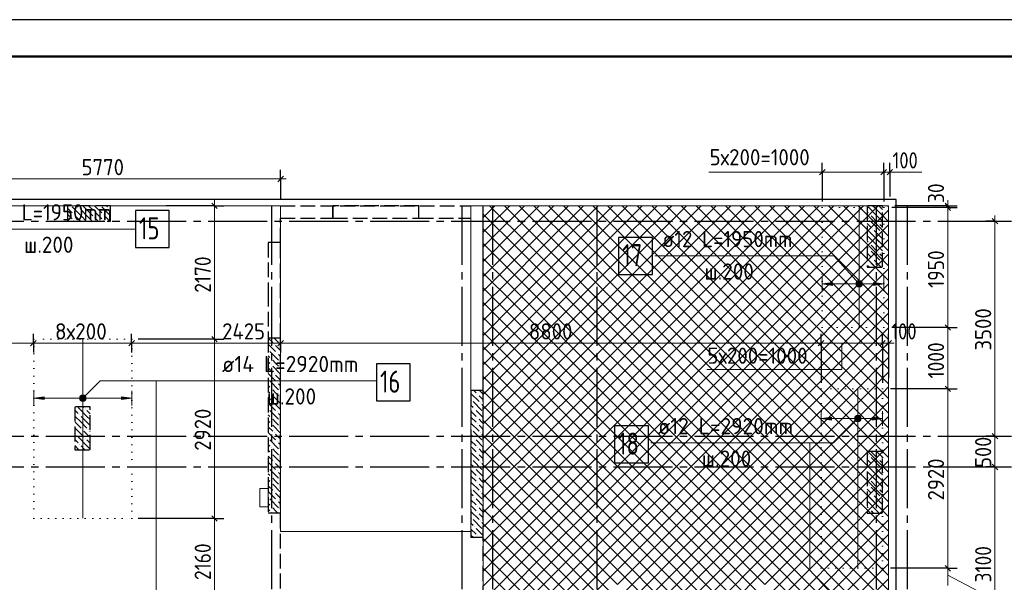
# Model space of a CAD drawing. Header units: millimetres. Extents: x 0 to 50400, y 0 to 35640.
# Tile 16 of 17: x 26117 to 42149, y 26484 to 35640. Entities that reach past the tile are written whole.
import ezdxf

# ---------------------------------------------------------------- set-up
doc = ezdxf.new("R2010")
doc.units = ezdxf.units.MM
for name, pattern in [('______2', [324, 240, -84]), ('______5', [1320, 960, -120, 120, -120]), ('______9', [120, 0, -120])]:
    doc.linetypes.add(name, pattern=pattern)
for name, color, linetype, lineweight in [('Standard', 7, 'Continuous', 25), ('ДОП Верх по Х', 7, 'Continuous', 25), ('ЖБ Перекрытие верхний уровень', 7, 'Continuous', 35), ('ЖБ Пилон', 7, 'Continuous', 35), ('ЖБ Стена верхний уровень', 7, 'Continuous', 35), ('Общий01', 7, 'Continuous', 13), ('Позиционная метка номер позиции', 7, 'Continuous', 13), ('Размерная линия_ общее', 7, 'Continuous', 13), ('Тени', 7, 'Continuous', 13)]:
    doc.layers.add(name, color=color, linetype=linetype, lineweight=lineweight)
doc.layers.add('Оси', color=7, linetype='______5', true_color=0x656565)
doc.styles.add('ISOCPEUR', font='txt')

msp = doc.modelspace()

# ---------------------------------------------------------------- hatches: boundary and pattern name
at = {"layer": 'ДОП Верх по Х', "linetype": 'Continuous', "lineweight": 13, "transparency": 33554687}
for points in [[(39353, 31316), (39185, 31340), (39353, 31364)], [(26513, 29457), (26345, 29481), (26513, 29505)], [(39333, 29125), (39165, 29149), (39333, 29173)]]:
    msp.add_hatch(color=7, dxfattribs=at).paths.add_polyline_path(points, flags=16)
for points in [[(40017, 31316), (40185, 31340), (40017, 31364)], [(27777, 29457), (27945, 29481), (27777, 29505)], [(39997, 29125), (40165, 29149), (39997, 29173)]]:
    msp.add_hatch(color=7, dxfattribs=at).paths.add_polyline_path(points)
at = {"layer": 'ЖБ Пилон', "linetype": 'Continuous', "lineweight": -3, "transparency": 33554687}
for points in [[(27087, 32569), (27092, 32574), (27096, 32569), (27092, 32564)], [(27567, 32569), (27572, 32574), (27576, 32569), (27572, 32564)], [(40047, 32569), (40052, 32574), (40056, 32569), (40052, 32564)], [(26991, 32473), (26996, 32478), (27000, 32473), (26996, 32468)], [(27327, 32521), (27332, 32526), (27336, 32521), (27332, 32516)], [(27327, 32425), (27332, 32430), (27336, 32425), (27332, 32421)], [(27471, 32473), (27476, 32478), (27480, 32473), (27476, 32468)], [(39951, 32473), (39956, 32478), (39960, 32473), (39956, 32468)], [(26991, 32377), (26996, 32382), (27000, 32377), (26996, 32372)], [(27471, 32377), (27476, 32382), (27480, 32377), (27476, 32372)], [(39951, 32377), (39956, 32382), (39960, 32377), (39956, 32372)], [(39999, 32233), (40004, 32238), (40008, 32233), (40004, 32228)], [(40095, 32329), (40100, 32334), (40104, 32329), (40100, 32324)], [(40047, 32089), (40052, 32094), (40056, 32089), (40052, 32084)], [(40143, 32185), (40148, 32190), (40152, 32185), (40148, 32181)], [(39951, 31993), (39956, 31998), (39960, 31993), (39956, 31988)], [(39951, 31897), (39956, 31902), (39960, 31897), (39956, 31892)], [(39999, 31753), (40004, 31758), (40008, 31753), (40004, 31748)], [(40095, 31849), (40100, 31854), (40104, 31849), (40100, 31844)], [(40050, 31612), (40052, 31614), (40053, 31612)], [(40143, 31705), (40148, 31710), (40152, 31705), (40148, 31701)], [(27087, 29209), (27092, 29214), (27096, 29209), (27092, 29204)], [(27183, 29305), (27188, 29310), (27192, 29305), (27188, 29301)], [(27039, 28873), (27044, 28878), (27048, 28873), (27044, 28868)], [(27135, 28969), (27140, 28974), (27144, 28969), (27140, 28964)], [(27231, 28969), (27236, 28974), (27240, 28969), (27236, 28964)], [(27087, 28729), (27092, 28734), (27096, 28729), (27092, 28724)], [(27183, 28825), (27188, 28830), (27192, 28825), (27188, 28821)], [(39951, 28537), (39956, 28542), (39960, 28537), (39956, 28532)], [(39999, 28393), (40004, 28398), (40008, 28393), (40004, 28388)], [(40095, 28489), (40100, 28494), (40104, 28489), (40100, 28485)], [(40047, 28249), (40052, 28254), (40056, 28249), (40052, 28245)], [(40143, 28345), (40148, 28350), (40152, 28345), (40148, 28341)], [(39951, 28153), (39956, 28158), (39960, 28153), (39956, 28148)], [(39951, 28057), (39956, 28062), (39960, 28057), (39956, 28052)], [(39999, 27913), (40004, 27918), (40008, 27913), (40004, 27908)], [(40095, 28009), (40100, 28014), (40104, 28009), (40100, 28005)], [(40047, 27769), (40052, 27774), (40056, 27769), (40052, 27765)], [(40143, 27865), (40148, 27870), (40152, 27865), (40148, 27861)], [(39951, 27673), (39956, 27678), (39960, 27673), (39956, 27668)]]:
    msp.add_hatch(color=7, dxfattribs=at).paths.add_polyline_path(points, flags=16)
at = {"layer": 'ЖБ Стена верхний уровень', "linetype": 'Continuous', "lineweight": -3, "transparency": 33554687}
for points in [[(33665, 32139), (33665, 32140), (33665, 32135), (33665, 32135)], [(33665, 31659), (33665, 31660), (33665, 31655), (33665, 31655)], [(33665, 31179), (33665, 31180), (33665, 31175), (33665, 31175)], [(33665, 30699), (33665, 30700), (33665, 30695), (33665, 30695)], [(30351, 30457), (30356, 30462), (30360, 30457), (30356, 30452)], [(30255, 30361), (30260, 30366), (30264, 30361), (30260, 30356)], [(30165, 30269), (30168, 30265), (30165, 30262)], [(30303, 30217), (30308, 30222), (30312, 30217), (30308, 30212)], [(33665, 30219), (33665, 30220), (33665, 30215), (33665, 30215)], [(30207, 30121), (30212, 30126), (30216, 30121), (30212, 30116)], [(30207, 30025), (30212, 30030), (30216, 30025), (30212, 30021)], [(30351, 30073), (30356, 30078), (30360, 30073), (30356, 30068)], [(30351, 29977), (30356, 29982), (30360, 29977), (30356, 29972)], [(30255, 29881), (30260, 29886), (30264, 29881), (30260, 29876)], [(30165, 29789), (30168, 29785), (30165, 29782)], [(30303, 29737), (30308, 29742), (30312, 29737), (30308, 29732)], [(33665, 29739), (33665, 29740), (33665, 29735), (33665, 29735)], [(30207, 29641), (30212, 29646), (30216, 29641), (30212, 29636)], [(30207, 29545), (30212, 29550), (30216, 29545), (30212, 29541)], [(30351, 29593), (30356, 29598), (30360, 29593), (30356, 29588)], [(30351, 29497), (30356, 29502), (30360, 29497), (30356, 29492)], [(33567, 29545), (33572, 29550), (33576, 29545), (33572, 29541)], [(30255, 29401), (30260, 29406), (30264, 29401), (30260, 29396)], [(33471, 29449), (33476, 29454), (33480, 29449), (33476, 29444)], [(33615, 29401), (33620, 29406), (33624, 29401), (33620, 29396)], [(30165, 29309), (30168, 29305), (30165, 29302)], [(30303, 29257), (30308, 29262), (30312, 29257), (30308, 29252)], [(33519, 29305), (33524, 29310), (33528, 29305), (33524, 29301)], [(33663, 29257), (33665, 29260), (33665, 29255)], [(30207, 29161), (30212, 29166), (30216, 29161), (30212, 29156)], [(30207, 29065), (30212, 29070), (30216, 29065), (30212, 29061)], [(30351, 29113), (30356, 29118), (30360, 29113), (30356, 29108)], [(30351, 29017), (30356, 29022), (30360, 29017), (30356, 29012)], [(33567, 29161), (33572, 29166), (33576, 29161), (33572, 29156)], [(33567, 29065), (33572, 29070), (33576, 29065), (33572, 29061)], [(30255, 28921), (30260, 28926), (30264, 28921), (30260, 28916)], [(33471, 28969), (33476, 28974), (33480, 28969), (33476, 28964)], [(33615, 28921), (33620, 28926), (33624, 28921), (33620, 28916)], [(30165, 28829), (30168, 28825), (30165, 28822)], [(30303, 28777), (30308, 28782), (30312, 28777), (30308, 28772)], [(33519, 28825), (33524, 28830), (33528, 28825), (33524, 28821)], [(33663, 28777), (33665, 28780), (33665, 28775)], [(30207, 28681), (30212, 28686), (30216, 28681), (30212, 28676)], [(30207, 28585), (30212, 28590), (30216, 28585), (30212, 28581)], [(30351, 28633), (30356, 28638), (30360, 28633), (30356, 28628)], [(30351, 28537), (30356, 28542), (30360, 28537), (30356, 28532)], [(33567, 28681), (33572, 28686), (33576, 28681), (33572, 28676)], [(33567, 28585), (33572, 28590), (33576, 28585), (33572, 28581)], [(30255, 28441), (30260, 28446), (30264, 28441), (30260, 28436)], [(33471, 28489), (33476, 28494), (33480, 28489), (33476, 28485)], [(33615, 28441), (33620, 28446), (33624, 28441), (33620, 28436)], [(30165, 28349), (30168, 28345), (30165, 28342)], [(30303, 28297), (30308, 28302), (30312, 28297), (30308, 28292)], [(33519, 28345), (33524, 28350), (33528, 28345), (33524, 28341)], [(33663, 28297), (33665, 28300), (33665, 28295)], [(30207, 28201), (30212, 28206), (30216, 28201), (30212, 28196)], [(30207, 28105), (30212, 28110), (30216, 28105), (30212, 28101)], [(30351, 28153), (30356, 28158), (30360, 28153), (30356, 28148)], [(30351, 28057), (30356, 28062), (30360, 28057), (30356, 28052)], [(33567, 28201), (33572, 28206), (33576, 28201), (33572, 28196)], [(33567, 28105), (33572, 28110), (33576, 28105), (33572, 28101)], [(30255, 27961), (30260, 27966), (30264, 27961), (30260, 27956)], [(33471, 28009), (33476, 28014), (33480, 28009), (33476, 28005)], [(33615, 27961), (33620, 27966), (33624, 27961), (33620, 27956)], [(30165, 27869), (30168, 27865), (30165, 27862)], [(30303, 27817), (30308, 27822), (30312, 27817), (30308, 27812)], [(33519, 27865), (33524, 27870), (33528, 27865), (33524, 27861)], [(33663, 27817), (33665, 27820), (33665, 27815)], [(30207, 27721), (30212, 27726), (30216, 27721), (30212, 27716)], [(30207, 27625), (30212, 27630), (30216, 27625), (30212, 27621)], [(30351, 27673), (30356, 27678), (30360, 27673), (30356, 27668)], [(33567, 27721), (33572, 27726), (33576, 27721), (33572, 27716)], [(33567, 27625), (33572, 27630), (33576, 27625), (33572, 27621)], [(33471, 27529), (33476, 27534), (33480, 27529), (33476, 27525)], [(33615, 27481), (33620, 27486), (33624, 27481), (33620, 27476)], [(33519, 27385), (33524, 27390), (33528, 27385), (33524, 27381)], [(33663, 27337), (33665, 27340), (33665, 27335)], [(33567, 27241), (33572, 27246), (33576, 27241), (33572, 27236)], [(33665, 26859), (33665, 26860), (33665, 26855), (33665, 26855)]]:
    msp.add_hatch(color=7, dxfattribs=at).paths.add_polyline_path(points, flags=16)
at = {"layer": 'Позиционная метка номер позиции', "linetype": 'Continuous', "lineweight": 13, "transparency": 33554687}
for points in [[(39733, 31329), (39801, 31391), (39774, 31392)], [(39733, 31329), (39774, 31392), (39734, 31356)], [(39745, 31303), (39801, 31391), (39733, 31329)], [(39734, 31356), (39774, 31392), (39749, 31380)], [(39745, 31303), (39825, 31376), (39801, 31391)], [(39769, 31288), (39825, 31376), (39745, 31303)], [(39769, 31288), (39838, 31351), (39825, 31376)], [(39796, 31287), (39838, 31351), (39769, 31288)], [(39796, 31287), (39836, 31323), (39838, 31351)], [(39836, 31323), (39796, 31287), (39821, 31300)], [(27093, 29495), (27183, 29443), (27107, 29519)], [(27107, 29519), (27197, 29467), (27131, 29533)], [(27107, 29519), (27183, 29443), (27197, 29467)], [(27131, 29533), (27197, 29467), (27197, 29495)], [(27131, 29533), (27197, 29495), (27159, 29533)], [(27159, 29533), (27197, 29495), (27183, 29519)], [(27093, 29467), (27159, 29429), (27093, 29495)], [(27093, 29495), (27159, 29429), (27183, 29443)], [(27131, 29429), (27093, 29467), (27107, 29443)], [(27093, 29467), (27131, 29429), (27159, 29429)], [(39803, 29111), (39727, 29188), (39713, 29163)], [(39817, 29136), (39751, 29201), (39727, 29188)], [(39817, 29136), (39727, 29188), (39803, 29111)], [(39817, 29163), (39779, 29201), (39751, 29201)], [(39817, 29163), (39751, 29201), (39817, 29136)], [(39779, 29201), (39817, 29163), (39803, 29188)], [(39803, 29111), (39713, 29163), (39779, 29098)], [(39779, 29098), (39713, 29163), (39713, 29136)], [(39779, 29098), (39713, 29136), (39751, 29098)], [(39751, 29098), (39713, 29136), (39727, 29111)]]:
    msp.add_hatch(color=7, dxfattribs=at).paths.add_polyline_path(points)

# ---------------------------------------------------------------- linework, layer by layer
at = {"layer": 'Standard', "color": 251, "linetype": '______2', "lineweight": -3, "true_color": 0x656565, "transparency": 33554687}
msp.add_line((30365, 32612), (33465, 32612), dxfattribs=at)
at = {"layer": 'Standard', "color": 7, "linetype": 'Continuous', "lineweight": 25, "transparency": 33554687}
msp.add_lwpolyline([(0, 0), (50400, 0), (50400, 35640), (0, 35640), (0, 0)], close=True, dxfattribs=at)
at = {"layer": 'Standard', "color": 7, "linetype": 'Continuous', "lineweight": 50, "transparency": 33554687}
msp.add_lwpolyline([(2400, 35040), (49800, 35040), (49800, 600), (2400, 600), (2400, 35040)], close=True, dxfattribs=at)
at = {"layer": 'Standard', "color": 254, "linetype": 'Continuous', "lineweight": -3, "true_color": 0xc4c4ff, "transparency": 33554687}
msp.add_lwpolyline([(7965, 10212), (40388, 10212), (40388, 32712), (7965, 32712), (7965, 10212)], dxfattribs=at)
at = {"layer": 'ДОП Верх по Х', "color": 7, "linetype": 'Continuous', "lineweight": 18, "transparency": 33554687}
for p, q in [((39785, 32576), (39785, 30638)), ((27145, 30435), (27145, 27529)), ((39765, 29626), (39765, 26718))]:
    msp.add_line(p, q, dxfattribs=at)
at = {"layer": 'ДОП Верх по Х', "color": 251, "linetype": 'Continuous', "lineweight": 13, "true_color": 0x494949, "transparency": 33554687}
for p, q in [((39185, 31340), (39185, 31460)), ((40185, 31340), (40185, 31460)), ((39185, 31340), (39353, 31364)), ((39353, 31316), (39185, 31340)), ((39185, 31340), (39185, 31220)), ((39185, 31340), (39185, 31340)), ((39353, 31364), (39353, 31316)), ((39353, 31340), (40017, 31340)), ((40185, 31340), (40017, 31364)), ((40017, 31364), (40017, 31316)), ((40017, 31316), (40185, 31340)), ((40185, 31340), (40185, 31220)), ((40185, 31340), (40185, 31340)), ((26345, 29481), (26345, 29601)), ((26345, 29481), (26513, 29505)), ((26513, 29505), (26513, 29457)), ((27945, 29481), (27777, 29505)), ((27777, 29505), (27777, 29457)), ((27945, 29481), (27945, 29601)), ((26513, 29457), (26345, 29481)), ((26345, 29481), (26345, 29361)), ((26345, 29481), (26345, 29481)), ((26513, 29481), (27777, 29481)), ((27777, 29457), (27945, 29481)), ((27945, 29481), (27945, 29361)), ((27945, 29481), (27945, 29481)), ((39165, 29149), (39165, 29269)), ((40165, 29149), (40165, 29269)), ((39165, 29149), (39333, 29173)), ((39333, 29125), (39165, 29149)), ((39165, 29149), (39165, 29029)), ((39165, 29149), (39165, 29149)), ((39333, 29173), (39333, 29125)), ((39333, 29149), (39997, 29149)), ((40165, 29149), (39997, 29173)), ((39997, 29173), (39997, 29125)), ((39997, 29125), (40165, 29149)), ((40165, 29149), (40165, 29029)), ((40165, 29149), (40165, 29149))]:
    msp.add_line(p, q, dxfattribs=at)
at = {"layer": 'ДОП Верх по Х', "color": 7, "linetype": 'Continuous', "lineweight": 25, "transparency": 33554687}
for points in [[(28001, 31933), (28553, 31933), (28553, 32533), (28001, 32533), (28001, 31933)], [(35869, 31496), (36421, 31496), (36421, 32096), (35869, 32096), (35869, 31496)], [(31925, 29438), (32477, 29438), (32477, 30038), (31925, 30038), (31925, 29438)], [(35801, 28429), (36353, 28429), (36353, 29029), (35801, 29029), (35801, 28429)]]:
    msp.add_lwpolyline(points, dxfattribs=at)
at = {"layer": 'ЖБ Перекрытие верхний уровень', "color": 7, "linetype": 'Continuous', "lineweight": 18, "transparency": 33554687}
for p, q in [((30365, 32612), (9015, 32612)), ((30365, 27542), (30365, 32612)), ((33665, 32612), (33465, 32612)), ((33665, 32612), (33465, 32612)), ((33465, 32612), (33465, 27542)), ((33665, 10312), (33665, 32612)), ((33665, 32612), (33665, 10312)), ((40265, 32612), (33665, 32612)), ((33665, 10312), (33665, 32612)), ((40265, 10312), (40265, 32612)), ((30165, 28012), (30025, 28012)), ((30025, 28012), (30025, 27712)), ((30165, 27712), (30165, 28012)), ((30025, 27712), (30165, 27712)), ((30365, 27312), (30365, 27542)), ((33465, 27542), (33465, 27542)), ((33465, 27542), (33465, 27312)), ((33465, 27312), (30365, 27312))]:
    msp.add_line(p, q, dxfattribs=at)
at = {"layer": 'ЖБ Перекрытие верхний уровень', "color": 254, "linetype": 'Continuous', "lineweight": 18, "transparency": 33554687}
for p, q in [((33769, 32612), (34412, 31969)), ((33932, 31969), (34575, 32612)), ((34009, 32612), (34652, 31969)), ((34172, 31969), (34815, 32612)), ((34249, 32612), (34892, 31969)), ((34412, 31969), (35055, 32612)), ((34489, 32612), (35132, 31969)), ((34652, 31969), (35295, 32612)), ((34729, 32612), (35372, 31969)), ((34892, 31969), (35535, 32612)), ((34969, 32612), (35612, 31969)), ((35132, 31969), (35775, 32612)), ((35209, 32612), (35852, 31969)), ((35449, 32612), (35852, 32209)), ((35689, 32612), (35852, 32449)), ((35852, 32449), (36015, 32612)), ((35852, 32209), (36255, 32612)), ((35852, 31969), (36495, 32612)), ((35929, 32612), (36572, 31969)), ((36092, 31969), (36735, 32612)), ((36169, 32612), (36812, 31969)), ((36332, 31969), (36975, 32612)), ((36409, 32612), (37052, 31969)), ((36572, 31969), (37215, 32612)), ((36649, 32612), (37292, 31969)), ((36812, 31969), (37455, 32612)), ((36889, 32612), (37532, 31969)), ((37052, 31969), (37695, 32612)), ((37129, 32612), (37772, 31969)), ((37292, 31969), (37935, 32612)), ((37369, 32612), (38012, 31969)), ((37532, 31969), (38175, 32612)), ((37609, 32612), (38252, 31969)), ((37849, 32612), (38252, 32209)), ((38089, 32612), (38252, 32449)), ((38252, 32449), (38415, 32612)), ((38252, 32209), (38655, 32612)), ((38252, 31969), (38895, 32612)), ((38329, 32612), (38972, 31969)), ((38492, 31969), (39135, 32612)), ((38569, 32612), (39212, 31969)), ((38732, 31969), (39375, 32612)), ((38809, 32612), (39452, 31969)), ((38972, 31969), (39615, 32612)), ((39049, 32612), (39692, 31969)), ((39212, 31969), (39855, 32612)), ((39289, 32612), (39932, 31969)), ((39452, 31969), (40095, 32612)), ((39529, 32612), (40172, 31969)), ((39769, 32612), (40265, 32116)), ((40008, 32612), (40265, 32356)), ((40249, 32612), (40265, 32596)), ((35372, 31969), (35852, 32449)), ((35852, 32449), (36332, 31969)), ((37772, 31969), (38252, 32449)), ((38252, 32449), (38732, 31969)), ((39692, 31969), (40265, 32543)), ((39932, 31969), (40265, 32303)), ((35612, 31969), (35852, 32209)), ((35852, 32209), (36092, 31969)), ((38012, 31969), (38252, 32209)), ((38252, 32209), (38492, 31969)), ((33665, 31996), (33692, 31969)), ((33665, 31943), (33692, 31969)), ((33932, 31969), (35852, 30049)), ((34172, 31969), (35852, 30289)), ((34412, 31969), (35852, 30529)), ((34652, 31969), (35852, 30769)), ((34892, 31969), (35852, 31009)), ((35132, 31969), (35852, 31249)), ((35372, 31969), (35852, 31489)), ((35612, 31969), (35852, 31729)), ((35852, 31729), (36092, 31969)), ((35852, 31489), (36332, 31969)), ((35852, 31249), (36572, 31969)), ((35852, 31009), (36812, 31969)), ((35852, 30769), (37052, 31969)), ((35852, 30529), (37292, 31969)), ((35852, 30289), (37532, 31969)), ((35852, 30049), (37772, 31969)), ((35852, 29809), (38012, 31969)), ((35852, 29569), (38252, 31969)), ((35852, 31969), (38252, 29569)), ((36092, 31969), (38252, 29809)), ((36332, 31969), (38252, 30049)), ((36572, 31969), (38252, 30289)), ((36812, 31969), (38252, 30529)), ((37052, 31969), (38252, 30769)), ((37292, 31969), (38252, 31009)), ((37532, 31969), (38252, 31249)), ((37772, 31969), (38252, 31489)), ((38012, 31969), (38252, 31729)), ((38252, 31729), (38492, 31969)), ((38252, 31489), (38732, 31969)), ((38252, 31249), (38972, 31969)), ((38252, 31009), (39212, 31969)), ((38252, 30769), (39452, 31969)), ((38252, 30529), (39692, 31969)), ((38252, 30289), (39932, 31969)), ((38252, 30049), (40172, 31969)), ((38252, 31969), (40265, 29956)), ((38492, 31969), (40265, 30196)), ((38732, 31969), (40265, 30436)), ((38972, 31969), (40265, 30676)), ((39212, 31969), (40265, 30916)), ((39452, 31969), (40265, 31156)), ((39692, 31969), (40265, 31396)), ((39932, 31969), (40265, 31636)), ((40172, 31969), (40265, 32063)), ((40172, 31969), (40265, 31876)), ((38252, 29809), (40265, 31823)), ((35852, 31729), (38012, 29569)), ((36092, 29569), (38252, 31729)), ((38252, 31729), (40265, 29716)), ((35852, 31489), (37772, 29569)), ((36332, 29569), (38252, 31489)), ((38252, 29569), (40265, 31583)), ((38252, 31489), (40172, 29569)), ((38492, 29569), (40265, 31343)), ((35852, 31249), (37532, 29569)), ((36572, 29569), (38252, 31249)), ((38252, 31249), (39932, 29569)), ((38732, 29569), (40265, 31103)), ((35852, 31009), (37292, 29569)), ((36812, 29569), (38252, 31009)), ((38252, 31009), (39692, 29569)), ((38972, 29569), (40265, 30863)), ((34652, 29569), (35852, 30769)), ((35852, 30769), (37052, 29569)), ((37052, 29569), (38252, 30769)), ((38252, 30769), (39452, 29569)), ((39212, 29569), (40265, 30623)), ((34892, 29569), (35852, 30529)), ((35852, 30529), (36812, 29569)), ((37292, 29569), (38252, 30529)), ((38252, 30529), (39212, 29569)), ((33665, 30316), (34412, 29569)), ((39452, 29569), (40265, 30383)), ((35132, 29569), (35852, 30289)), ((35852, 30289), (36572, 29569)), ((37532, 29569), (38252, 30289)), ((38252, 30289), (38972, 29569)), ((39692, 29569), (40265, 30143)), ((33665, 30076), (34172, 29569)), ((35372, 29569), (35852, 30049)), ((35852, 30049), (36332, 29569)), ((37772, 29569), (38252, 30049)), ((38252, 30049), (38732, 29569)), ((33665, 29836), (33932, 29569)), ((39932, 29569), (40265, 29903)), ((35612, 29569), (35852, 29809)), ((35852, 29809), (36092, 29569)), ((38012, 29569), (38252, 29809)), ((38252, 29809), (38492, 29569)), ((40172, 29569), (40265, 29663)), ((33665, 29596), (33692, 29569)), ((33665, 29543), (33692, 29569)), ((33665, 29303), (33932, 29569)), ((33665, 29063), (34172, 29569)), ((33665, 28823), (34412, 29569)), ((34652, 29569), (35852, 28369)), ((34892, 29569), (35852, 28609)), ((35132, 29569), (35852, 28849)), ((35372, 29569), (35852, 29089)), ((35612, 29569), (35852, 29329)), ((35852, 29329), (36092, 29569)), ((35852, 29089), (36332, 29569)), ((35852, 28849), (36572, 29569)), ((35852, 28609), (36812, 29569)), ((35852, 28369), (37052, 29569)), ((35852, 28129), (37292, 29569)), ((35852, 27889), (37532, 29569)), ((35852, 27649), (37772, 29569)), ((35852, 27409), (38012, 29569)), ((35852, 27169), (38252, 29569)), ((35852, 29569), (38252, 27169)), ((36092, 29569), (38252, 27409)), ((36332, 29569), (38252, 27649)), ((36572, 29569), (38252, 27889)), ((36812, 29569), (38252, 28129)), ((37052, 29569), (38252, 28369)), ((37292, 29569), (38252, 28609)), ((37532, 29569), (38252, 28849)), ((37772, 29569), (38252, 29089)), ((38012, 29569), (38252, 29329)), ((38252, 29329), (38492, 29569)), ((38252, 29089), (38732, 29569)), ((38252, 28849), (38972, 29569)), ((38252, 28609), (39212, 29569)), ((38252, 28369), (39452, 29569)), ((38252, 28129), (39692, 29569)), ((38252, 27889), (39932, 29569)), ((38252, 27649), (40172, 29569)), ((38252, 29569), (40265, 27556)), ((38492, 29569), (40265, 27796)), ((38732, 29569), (40265, 28036)), ((38972, 29569), (40265, 28276)), ((39212, 29569), (40265, 28516)), ((39452, 29569), (40265, 28756)), ((39692, 29569), (40265, 28996)), ((39932, 29569), (40265, 29236)), ((40172, 29569), (40265, 29476)), ((38252, 27409), (40265, 29423)), ((35852, 29329), (38012, 27169)), ((36092, 27169), (38252, 29329)), ((38252, 29329), (40265, 27316)), ((38252, 27169), (40265, 29183)), ((35852, 29089), (37772, 27169)), ((36332, 27169), (38252, 29089)), ((38252, 29089), (40172, 27169)), ((38492, 27169), (40265, 28943)), ((35852, 28849), (37532, 27169)), ((36572, 27169), (38252, 28849)), ((38252, 28849), (39932, 27169)), ((38732, 27169), (40265, 28703)), ((33665, 28636), (35132, 27169)), ((35852, 28609), (37292, 27169)), ((36812, 27169), (38252, 28609)), ((38252, 28609), (39692, 27169)), ((33665, 28396), (34892, 27169)), ((38972, 27169), (40265, 28463)), ((35852, 28369), (37052, 27169)), ((37052, 27169), (38252, 28369)), ((38252, 28369), (39452, 27169)), ((39212, 27169), (40265, 28223)), ((33665, 28156), (34652, 27169)), ((35852, 28129), (36812, 27169)), ((37292, 27169), (38252, 28129)), ((38252, 28129), (39212, 27169)), ((33665, 27916), (34412, 27169)), ((39452, 27169), (40265, 27983)), ((35852, 27889), (36572, 27169)), ((37532, 27169), (38252, 27889)), ((38252, 27889), (38972, 27169)), ((39692, 27169), (40265, 27743)), ((33665, 27676), (34172, 27169)), ((35372, 27169), (35852, 27649)), ((35852, 27649), (36332, 27169)), ((37772, 27169), (38252, 27649)), ((38252, 27649), (38732, 27169)), ((33665, 27436), (33932, 27169)), ((39932, 27169), (40265, 27503)), ((35612, 27169), (35852, 27409)), ((35852, 27409), (36092, 27169)), ((38012, 27169), (38252, 27409)), ((38252, 27409), (38492, 27169)), ((40172, 27169), (40265, 27263)), ((33665, 27196), (33692, 27169)), ((33665, 27143), (33692, 27169)), ((33665, 26903), (33932, 27169)), ((33665, 26663), (34172, 27169)), ((33665, 26423), (34412, 27169)), ((33665, 26183), (34652, 27169)), ((33665, 25943), (34892, 27169)), ((33665, 25703), (35132, 27169)), ((33692, 27169), (35852, 25009)), ((33932, 27169), (35852, 25249)), ((35372, 27169), (35852, 26689)), ((35612, 27169), (35852, 26929)), ((35852, 26929), (36092, 27169)), ((35852, 26689), (36332, 27169)), ((35852, 26449), (36572, 27169)), ((35852, 26209), (36812, 27169)), ((35852, 25969), (37052, 27169)), ((35852, 25729), (37292, 27169)), ((35852, 25489), (37532, 27169)), ((35852, 27169), (38252, 24769)), ((36092, 27169), (38252, 25009)), ((36332, 27169), (38252, 25249)), ((36572, 27169), (38252, 25489)), ((36812, 27169), (38252, 25729)), ((37052, 27169), (38252, 25969)), ((37292, 27169), (38252, 26209)), ((37532, 27169), (38252, 26449)), ((37772, 27169), (38252, 26689)), ((38012, 27169), (38252, 26929)), ((38252, 26929), (38492, 27169)), ((38252, 26689), (38732, 27169)), ((38252, 26449), (38972, 27169)), ((38252, 26209), (39212, 27169)), ((38252, 25969), (39452, 27169)), ((38252, 25729), (39692, 27169)), ((38252, 25489), (39932, 27169)), ((38252, 25249), (40172, 27169)), ((38252, 27169), (40265, 25156)), ((38492, 27169), (40265, 25396)), ((38732, 27169), (40265, 25636)), ((38972, 27169), (40265, 25876)), ((39212, 27169), (40265, 26116)), ((39452, 27169), (40265, 26356)), ((39692, 27169), (40265, 26596)), ((39932, 27169), (40265, 26836)), ((40172, 27169), (40265, 27076)), ((33665, 26956), (35852, 24769)), ((38252, 25009), (40265, 27023)), ((35852, 26929), (38012, 24769)), ((36092, 24769), (38252, 26929)), ((38252, 26929), (40265, 24916)), ((38252, 24769), (40265, 26783)), ((33665, 26716), (35612, 24769)), ((35852, 26689), (37772, 24769)), ((36332, 24769), (38252, 26689)), ((38252, 26689), (40172, 24769)), ((38492, 24769), (40265, 26543))]:
    msp.add_line(p, q, dxfattribs=at)
for points in [[(33665, 32423), (33709, 32467), (33709, 32467), (33855, 32612)], [(33665, 32183), (33766, 32284), (33766, 32284), (34095, 32612)], [(33692, 31969), (33822, 32100), (33822, 32100), (34335, 32612)], [(33665, 32476), (33725, 32416), (33725, 32416), (34172, 31969)], [(33665, 32236), (33831, 32069), (33831, 32069), (33932, 31969)], [(33665, 31703), (33878, 31916), (33878, 31916), (33932, 31969)], [(33665, 31463), (33935, 31732), (33935, 31732), (34172, 31969)], [(33665, 31223), (33991, 31549), (33991, 31549), (34412, 31969)], [(33665, 30983), (34047, 31365), (34047, 31365), (34652, 31969)], [(33665, 30743), (34104, 31181), (34104, 31181), (34892, 31969)], [(33665, 30503), (34160, 30998), (34160, 30998), (35132, 31969)], [(33665, 30263), (34216, 30814), (34216, 30814), (35372, 31969)], [(33665, 30023), (34273, 30630), (34273, 30630), (35612, 31969)], [(33665, 29783), (34329, 30447), (34329, 30447), (35852, 31969)], [(33692, 31969), (33938, 31723), (33938, 31723), (35852, 29809)], [(33665, 31756), (34044, 31377), (34044, 31377), (35852, 29569)], [(33692, 29569), (34385, 30263), (34385, 30263), (35852, 31729)], [(33665, 31516), (34150, 31031), (34150, 31031), (35612, 29569)], [(33932, 29569), (34442, 30079), (34442, 30079), (35852, 31489)], [(33665, 31276), (34256, 30685), (34256, 30685), (35372, 29569)], [(34172, 29569), (34498, 29896), (34498, 29896), (35852, 31249)], [(33665, 31036), (34362, 30339), (34362, 30339), (35132, 29569)], [(34412, 29569), (34554, 29712), (34554, 29712), (35852, 31009)], [(33665, 30796), (34468, 29992), (34468, 29992), (34892, 29569)], [(33665, 30556), (34575, 29646), (34575, 29646), (34652, 29569)], [(33665, 28583), (34611, 29528), (34611, 29528), (34652, 29569)], [(33665, 28343), (34667, 29345), (34667, 29345), (34892, 29569)], [(33665, 28103), (34723, 29161), (34723, 29161), (35132, 29569)], [(33665, 27863), (34780, 28977), (34780, 28977), (35372, 29569)], [(33665, 27623), (34836, 28794), (34836, 28794), (35612, 29569)], [(33665, 27383), (34892, 28610), (34892, 28610), (35852, 29569)], [(33692, 29569), (34999, 28262), (34999, 28262), (35852, 27409)], [(33932, 29569), (34893, 28608), (34893, 28608), (35852, 27649)], [(34172, 29569), (34787, 28954), (34787, 28954), (35852, 27889)], [(34412, 29569), (34681, 29300), (34681, 29300), (35852, 28129)], [(33665, 29356), (35105, 27915), (35105, 27915), (35852, 27169)], [(33692, 27169), (34949, 28426), (34949, 28426), (35852, 29329)], [(33665, 29116), (35212, 27569), (35212, 27569), (35612, 27169)], [(33932, 27169), (35005, 28243), (35005, 28243), (35852, 29089)], [(33665, 28876), (35318, 27223), (35318, 27223), (35372, 27169)], [(34172, 27169), (35061, 28059), (35061, 28059), (35852, 28849)], [(34412, 27169), (35118, 27875), (35118, 27875), (35852, 28609)], [(34652, 27169), (35174, 27692), (35174, 27692), (35852, 28369)], [(34892, 27169), (35230, 27508), (35230, 27508), (35852, 28129)], [(35132, 27169), (35287, 27324), (35287, 27324), (35852, 27889)], [(33665, 25463), (35343, 27141), (35343, 27141), (35372, 27169)], [(33665, 25223), (35399, 26957), (35399, 26957), (35612, 27169)], [(33665, 24983), (35456, 26773), (35456, 26773), (35852, 27169)], [(34172, 27169), (35849, 25492), (35849, 25492), (35852, 25489)], [(34412, 27169), (35742, 25838), (35742, 25838), (35852, 25729)], [(34652, 27169), (35636, 26185), (35636, 26185), (35852, 25969)], [(34892, 27169), (35530, 26531), (35530, 26531), (35852, 26209)], [(35132, 27169), (35424, 26877), (35424, 26877), (35852, 26449)], [(35852, 25249), (35906, 25304), (35906, 25304), (37772, 27169)], [(35852, 25009), (35963, 25120), (35963, 25120), (38012, 27169)], [(35852, 24769), (36019, 24937), (36019, 24937), (38252, 27169)], [(33692, 24769), (35512, 26590), (35512, 26590), (35852, 26929)], [(33932, 24769), (35568, 26406), (35568, 26406), (35852, 26689)]]:
    msp.add_lwpolyline(points, dxfattribs=at)
at = {"layer": 'ЖБ Пилон', "color": 253, "linetype": '______2', "lineweight": -3, "true_color": 0xa0a0a0, "transparency": 33554687}
for p, q in [((27595, 32612), (26895, 32612)), ((26895, 32612), (26895, 32362)), ((27595, 32362), (27595, 32612)), ((40165, 32612), (39915, 32612)), ((39915, 32612), (39915, 31612)), ((40165, 31612), (40165, 32612)), ((26895, 32362), (27595, 32362)), ((39915, 31612), (40165, 31612)), ((27265, 29342), (27015, 29342)), ((27015, 29342), (27015, 28642)), ((27265, 28642), (27265, 29342)), ((27015, 28642), (27265, 28642)), ((40165, 28612), (39915, 28612)), ((39915, 28612), (39915, 27612)), ((40165, 27612), (40165, 28612)), ((39915, 27612), (40165, 27612))]:
    msp.add_line(p, q, dxfattribs=at)
at = {"layer": 'ЖБ Пилон', "color": 253, "linetype": 'Continuous', "lineweight": -3, "true_color": 0xa0a0a0, "transparency": 33554687}
for p, q in [((26895, 32574), (26972, 32497)), ((27116, 32449), (26972, 32593)), ((27048, 32612), (27068, 32593)), ((27116, 32545), (27212, 32449)), ((27212, 32545), (27144, 32612)), ((27212, 32545), (27308, 32449)), ((27240, 32612), (27308, 32545)), ((27336, 32612), (27452, 32497)), ((27595, 32450), (27452, 32593)), ((27528, 32612), (27548, 32593)), ((40076, 32449), (39932, 32593)), ((40008, 32612), (40028, 32593)), ((40076, 32545), (40165, 32456)), ((40165, 32552), (40104, 32612)), ((26924, 32449), (26895, 32478)), ((26972, 32401), (26924, 32449)), ((27020, 32449), (27106, 32362)), ((27116, 32449), (27202, 32362)), ((27212, 32449), (27298, 32362)), ((27404, 32449), (27356, 32497)), ((27356, 32401), (27394, 32362)), ((27452, 32401), (27404, 32449)), ((27500, 32449), (27586, 32362)), ((39915, 32514), (39932, 32497)), ((39932, 32401), (39915, 32418)), ((39980, 32449), (40076, 32353)), ((40076, 32449), (40165, 32360)), ((26895, 32382), (26914, 32362)), ((39915, 32322), (39980, 32257)), ((39915, 32226), (40028, 32113)), ((39980, 32353), (40124, 32209)), ((40165, 32264), (40124, 32305)), ((40076, 31969), (39932, 32113)), ((40165, 32072), (40028, 32209)), ((40076, 32065), (40165, 31976)), ((39915, 32034), (39932, 32017)), ((39932, 31921), (39915, 31938)), ((39980, 31969), (40076, 31873)), ((40076, 31969), (40165, 31880)), ((39915, 31842), (39980, 31777)), ((39915, 31746), (40028, 31633)), ((39980, 31873), (40124, 31729)), ((40165, 31784), (40124, 31825)), ((39952, 31612), (39932, 31633)), ((40144, 31612), (40028, 31729)), ((27150, 29342), (27164, 29329)), ((27260, 29329), (27246, 29342)), ((27015, 29286), (27068, 29233)), ((27116, 29089), (27015, 29190)), ((27212, 29185), (27068, 29329)), ((27116, 29185), (27212, 29089)), ((27212, 29281), (27265, 29228)), ((27212, 29185), (27265, 29132)), ((27020, 29089), (27116, 28993)), ((27116, 29089), (27212, 28993)), ((27212, 29089), (27265, 29036)), ((27015, 28902), (27020, 28897)), ((27020, 28993), (27164, 28849)), ((27212, 28897), (27164, 28945)), ((27260, 28849), (27212, 28897)), ((27260, 28945), (27265, 28940)), ((27015, 28806), (27068, 28753)), ((27082, 28642), (27015, 28710)), ((27212, 28705), (27068, 28849)), ((27116, 28705), (27178, 28642)), ((27212, 28801), (27265, 28748)), ((27212, 28705), (27265, 28652)), ((39932, 28561), (39915, 28578)), ((39980, 28609), (40076, 28513)), ((40076, 28609), (40072, 28612)), ((40076, 28609), (40165, 28520)), ((39915, 28482), (39980, 28417)), ((39915, 28386), (40028, 28273)), ((39980, 28513), (40124, 28369)), ((40165, 28424), (40124, 28465)), ((40076, 28129), (39932, 28273)), ((40165, 28232), (40028, 28369)), ((40076, 28225), (40165, 28136)), ((39915, 28194), (39932, 28177)), ((39932, 28081), (39915, 28098)), ((39980, 28129), (40076, 28033)), ((40076, 28129), (40165, 28040)), ((39915, 28002), (39980, 27937)), ((39915, 27906), (40028, 27793)), ((39980, 28033), (40124, 27889)), ((40165, 27944), (40124, 27985)), ((40076, 27649), (39932, 27793)), ((40165, 27752), (40028, 27889)), ((40076, 27745), (40165, 27656)), ((39915, 27714), (39932, 27697)), ((39920, 27612), (39915, 27618)), ((39980, 27649), (40016, 27612)), ((40076, 27649), (40113, 27612))]:
    msp.add_line(p, q, dxfattribs=at)
at = {"layer": 'ЖБ Стена верхний уровень', "color": 253, "linetype": '______2', "lineweight": -3, "true_color": 0xa0a0a0, "transparency": 33554687}
for p, q in [((30365, 32612), (30365, 32612)), ((32615, 32612), (31215, 32612)), ((31215, 32612), (31215, 32412)), ((31215, 32412), (31215, 32612)), ((31215, 32612), (31215, 32612)), ((32615, 32412), (32615, 32612)), ((33665, 25862), (33665, 32612)), ((33665, 32612), (33665, 32612)), ((33665, 29612), (33665, 32612)), ((30365, 32412), (30365, 32412)), ((30365, 32412), (31215, 32412)), ((30365, 32012), (30365, 32412)), ((30365, 32412), (31215, 32412)), ((30365, 32012), (30365, 32412)), ((30365, 32412), (30365, 32412)), ((31215, 32412), (32615, 32412)), ((32615, 32412), (33465, 32412)), ((32615, 32412), (33465, 32412)), ((30165, 32012), (30165, 31212)), ((30365, 32012), (30165, 32012)), ((30365, 30462), (30365, 32012)), ((30365, 32012), (30365, 32012)), ((30165, 31212), (30165, 30462)), ((30165, 30462), (30365, 30462)), ((30165, 30462), (30165, 27612)), ((30365, 26062), (30365, 30462)), ((33465, 29612), (33465, 27212)), ((33465, 29612), (33665, 29612)), ((30365, 27612), (30165, 27612)), ((30365, 26062), (30365, 27612)), ((33665, 27212), (33465, 27212)), ((33665, 25862), (33665, 27212))]:
    msp.add_line(p, q, dxfattribs=at)
at = {"layer": 'ЖБ Стена верхний уровень', "color": 253, "linetype": 'Continuous', "lineweight": -3, "true_color": 0xa0a0a0, "transparency": 33554687}
for p, q in [((31215, 32574), (31215, 32574)), ((31215, 32478), (31215, 32478)), ((33665, 32524), (33665, 32524)), ((33665, 32428), (33665, 32428)), ((30365, 32272), (30365, 32272)), ((33665, 32332), (33665, 32332)), ((33665, 32236), (33665, 32236)), ((30365, 32176), (30365, 32176)), ((30365, 32080), (30365, 32080)), ((33665, 32044), (33665, 32044)), ((33665, 31948), (33665, 31948)), ((33665, 31852), (33665, 31852)), ((33665, 31756), (33665, 31756)), ((33665, 31564), (33665, 31564)), ((33665, 31468), (33665, 31468)), ((33665, 31372), (33665, 31372)), ((33665, 31276), (33665, 31276)), ((33665, 31084), (33665, 31084)), ((33665, 30988), (33665, 30988)), ((33665, 30892), (33665, 30892)), ((33665, 30796), (33665, 30796)), ((30254, 30462), (30365, 30352)), ((33665, 30604), (33665, 30604)), ((33665, 30508), (33665, 30508)), ((30165, 30456), (30236, 30385)), ((30165, 30360), (30284, 30241)), ((30284, 30337), (30365, 30256)), ((33665, 30412), (33665, 30412)), ((33665, 30316), (33665, 30316)), ((30165, 30168), (30188, 30145)), ((30188, 30241), (30332, 30097)), ((30365, 30160), (30332, 30193)), ((30165, 30072), (30188, 30049)), ((30284, 30049), (30236, 30097)), ((30236, 30001), (30365, 29872)), ((30332, 30001), (30284, 30049)), ((33665, 30124), (33665, 30124)), ((33665, 30028), (33665, 30028)), ((30165, 29976), (30236, 29905)), ((30165, 29880), (30284, 29761)), ((30284, 29857), (30365, 29776)), ((33665, 29932), (33665, 29932)), ((33665, 29836), (33665, 29836)), ((30165, 29688), (30188, 29665)), ((30188, 29761), (30332, 29617)), ((30365, 29680), (30332, 29713)), ((30165, 29592), (30188, 29569)), ((30284, 29569), (30236, 29617)), ((30236, 29521), (30365, 29392)), ((30332, 29521), (30284, 29569)), ((33465, 29556), (33596, 29425)), ((33504, 29612), (33548, 29569)), ((33596, 29521), (33665, 29452)), ((33644, 29569), (33600, 29612)), ((33665, 29548), (33644, 29569)), ((33665, 29644), (33665, 29644)), ((30165, 29496), (30236, 29425)), ((30165, 29400), (30284, 29281)), ((30284, 29377), (30365, 29296)), ((33500, 29329), (33465, 29364)), ((33500, 29425), (33644, 29281)), ((33644, 29377), (33665, 29356)), ((30165, 29208), (30188, 29185)), ((30188, 29281), (30332, 29137)), ((30365, 29200), (30332, 29233)), ((33465, 29268), (33548, 29185)), ((33548, 29281), (33665, 29164)), ((30165, 29112), (30188, 29089)), ((30284, 29089), (30236, 29137)), ((30236, 29041), (30365, 28912)), ((30332, 29041), (30284, 29089)), ((33465, 29172), (33548, 29089)), ((33465, 29076), (33596, 28945)), ((33644, 29089), (33596, 29137)), ((33596, 29041), (33665, 28972)), ((33665, 29068), (33644, 29089)), ((30165, 29016), (30236, 28945)), ((30165, 28920), (30284, 28801)), ((30284, 28897), (30365, 28816)), ((33500, 28849), (33465, 28884)), ((33500, 28945), (33644, 28801)), ((33644, 28897), (33665, 28876)), ((30165, 28728), (30188, 28705)), ((30188, 28801), (30332, 28657)), ((30365, 28720), (30332, 28753)), ((33465, 28788), (33548, 28705)), ((33548, 28801), (33665, 28684)), ((30165, 28632), (30188, 28609)), ((30284, 28609), (30236, 28657)), ((30236, 28561), (30365, 28432)), ((30332, 28561), (30284, 28609)), ((33465, 28692), (33548, 28609)), ((33465, 28596), (33596, 28465)), ((33644, 28609), (33596, 28657)), ((33596, 28561), (33665, 28492)), ((33665, 28588), (33644, 28609)), ((30165, 28536), (30236, 28465)), ((30165, 28440), (30284, 28321)), ((30284, 28417), (30365, 28336)), ((33500, 28369), (33465, 28404)), ((33500, 28465), (33644, 28321)), ((33644, 28417), (33665, 28396)), ((30165, 28248), (30188, 28225)), ((30188, 28321), (30332, 28177)), ((30365, 28240), (30332, 28273)), ((33465, 28308), (33548, 28225)), ((33548, 28321), (33665, 28204)), ((30165, 28152), (30188, 28129)), ((30284, 28129), (30236, 28177)), ((30236, 28081), (30365, 27952)), ((30332, 28081), (30284, 28129)), ((33465, 28212), (33548, 28129)), ((33465, 28116), (33596, 27985)), ((33644, 28129), (33596, 28177)), ((33596, 28081), (33665, 28012)), ((33665, 28108), (33644, 28129)), ((30165, 28056), (30236, 27985)), ((30165, 27960), (30284, 27841)), ((30284, 27937), (30365, 27856)), ((33500, 27889), (33465, 27924)), ((33500, 27985), (33644, 27841)), ((33644, 27937), (33665, 27916)), ((30165, 27768), (30188, 27745)), ((30188, 27841), (30332, 27697)), ((30365, 27760), (30332, 27793)), ((33465, 27828), (33548, 27745)), ((33548, 27841), (33665, 27724)), ((30165, 27672), (30188, 27649)), ((30284, 27649), (30236, 27697)), ((30320, 27612), (30284, 27649)), ((33465, 27732), (33548, 27649)), ((33465, 27636), (33596, 27505)), ((33644, 27649), (33596, 27697)), ((33596, 27601), (33665, 27532)), ((33665, 27628), (33644, 27649)), ((30365, 27472), (30365, 27472)), ((33500, 27409), (33465, 27444)), ((33500, 27505), (33644, 27361)), ((33644, 27457), (33665, 27436)), ((30365, 27376), (30365, 27376)), ((30365, 27280), (30365, 27280)), ((33465, 27348), (33548, 27265)), ((33548, 27361), (33665, 27244)), ((33465, 27252), (33504, 27212)), ((33600, 27212), (33596, 27217)), ((33665, 27148), (33665, 27148)), ((30365, 26992), (30365, 26992)), ((33665, 27052), (33665, 27052)), ((33665, 26956), (33665, 26956)), ((30365, 26896), (30365, 26896)), ((30365, 26800), (30365, 26800)), ((33665, 26764), (33665, 26764)), ((33665, 26668), (33665, 26668)), ((30365, 26512), (30365, 26512)), ((33665, 26572), (33665, 26572))]:
    msp.add_line(p, q, dxfattribs=at)
at = {"layer": 'Общий01', "color": 7, "linetype": 'Continuous', "lineweight": 13, "transparency": 33554687}
for p, q in [((39585, 33159), (37337, 33159)), ((40285, 33159), (40805, 33159)), ((24131, 32233), (28001, 32233)), ((39502, 30376), (39502, 29949)), ((39454, 29949), (37304, 29949)), ((39502, 29949), (37304, 29949))]:
    msp.add_line(p, q, dxfattribs=at)
msp.add_lwpolyline([(41229, 26603), (41725, 26341), (41725, 25811)], dxfattribs=at)
at = {"layer": 'Оси', "color": 8, "linetype": '______5', "lineweight": -3, "transparency": 33554687}
for p, q in [((30215, 32612), (30215, 8317)), ((33315, 32612), (33315, 8317)), ((33815, 32612), (33815, 8317)), ((35515, 32612), (35515, 8317)), ((40065, 32612), (40065, 8317)), ((40565, 32612), (40565, 8317)), ((8065, 32362), (42963, 32362)), ((8065, 28862), (42963, 28862)), ((8065, 28362), (42963, 28362))]:
    msp.add_line(p, q, dxfattribs=at)
at = {"layer": 'Позиционная метка номер позиции', "color": 7, "linetype": 'Continuous', "lineweight": 13, "transparency": 33554687}
for p, q in [((39745, 31303), (39745, 31303)), ((39749, 31380), (39749, 31380)), ((39821, 31300), (39821, 31300)), ((39825, 31376), (39825, 31376)), ((27107, 29519), (27107, 29519)), ((27183, 29519), (27183, 29519)), ((27107, 29443), (27107, 29443)), ((27183, 29443), (27183, 29443)), ((39727, 29188), (39727, 29188)), ((39803, 29188), (39803, 29188)), ((39727, 29111), (39727, 29111)), ((39803, 29111), (39803, 29111))]:
    msp.add_line(p, q, dxfattribs=at)
for points in [[(39785, 31340), (39372, 31797), (36460, 31797)], [(27145, 29481), (27428, 29764), (31935, 29764)], [(27645, 24770), (28338, 25463), (28338, 29764)], [(39765, 29149), (39369, 28753), (36391, 28753)], [(39765, 25835), (38984, 26684), (38984, 28753)]]:
    msp.add_lwpolyline(points, dxfattribs=at)
for centre in [(39785, 31340), (27145, 29481), (39765, 29149)]:
    msp.add_circle(centre, 54, dxfattribs=at)
at = {"layer": 'Размерная линия_ общее', "color": 7, "linetype": 'Continuous', "lineweight": -3, "transparency": 33554687}
for p, q in [((30365, 33048), (30365, 33198)), ((39185, 33159), (39185, 33309)), ((40185, 33159), (40185, 33309)), ((40285, 33159), (40285, 33309)), ((30365, 33048), (30365, 32898)), ((30365, 33048), (30365, 32712)), ((39185, 33159), (39185, 33009)), ((39185, 33159), (39185, 32682)), ((40185, 33159), (40185, 33009)), ((40185, 33159), (40185, 32682)), ((40285, 33159), (40285, 33009)), ((40285, 33159), (40285, 32762)), ((29290, 32612), (28504, 32612)), ((29290, 32612), (29140, 32612)), ((29290, 32612), (29440, 32612)), ((41229, 32612), (41079, 32612)), ((41229, 32582), (41079, 32582)), ((41229, 32612), (41379, 32612)), ((41229, 32582), (41379, 32582)), ((41997, 32362), (41847, 32362)), ((41997, 32362), (42147, 32362)), ((41229, 30632), (41079, 30632)), ((41229, 30632), (41379, 30632)), ((26340, 30376), (26340, 30526)), ((27940, 30376), (27940, 30526)), ((30365, 30376), (30365, 30526)), ((39165, 30376), (39165, 30526)), ((40165, 30376), (40165, 30526)), ((40265, 30376), (40265, 30526)), ((26340, 30376), (26340, 30226)), ((26340, 30376), (26340, 30376)), ((27940, 30376), (27940, 30226)), ((27940, 30376), (27940, 30376)), ((29290, 30442), (29140, 30442)), ((29290, 30442), (29440, 30442)), ((30365, 30376), (30365, 30226)), ((30365, 30376), (30365, 30376)), ((39165, 30376), (39165, 30226)), ((39165, 30376), (39165, 29732)), ((40165, 30376), (40165, 30226)), ((40165, 30376), (40165, 29732)), ((40265, 30376), (40265, 30226)), ((40265, 30376), (40265, 29812)), ((41229, 29632), (41079, 29632)), ((41229, 29632), (41379, 29632)), ((41997, 28862), (41847, 28862)), ((41997, 28862), (42147, 28862)), ((41997, 28362), (41847, 28362)), ((41997, 28362), (42147, 28362)), ((29290, 27522), (29140, 27522)), ((29290, 27522), (29440, 27522)), ((41229, 26712), (41079, 26712)), ((41229, 26712), (41379, 26712))]:
    msp.add_line(p, q, dxfattribs=at)
at = {"layer": 'Размерная линия_ общее', "color": 7, "linetype": 'Continuous', "lineweight": 25, "transparency": 33554687}
for p, q in [((39140, 33114), (39230, 33204)), ((40140, 33114), (40230, 33204)), ((40240, 33114), (40330, 33204)), ((30320, 33003), (30410, 33093)), ((29335, 32567), (29245, 32657)), ((41274, 32567), (41184, 32657)), ((41274, 32537), (41184, 32627)), ((42042, 32317), (41952, 32407)), ((41274, 30587), (41184, 30677)), ((29335, 30397), (29245, 30487)), ((26295, 30331), (26385, 30421)), ((27895, 30331), (27985, 30421)), ((30320, 30331), (30410, 30421)), ((39120, 30331), (39210, 30421)), ((40120, 30331), (40210, 30421)), ((40220, 30331), (40310, 30421)), ((41274, 29587), (41184, 29677)), ((42042, 28817), (41952, 28907)), ((42042, 28317), (41952, 28407)), ((29335, 27477), (29245, 27567)), ((41274, 26667), (41184, 26757))]:
    msp.add_line(p, q, dxfattribs=at)
at = {"layer": 'Размерная линия_ общее', "color": 7, "linetype": 'Continuous', "lineweight": 13, "transparency": 33554687}
for p, q in [((24595, 33048), (30365, 33048)), ((30365, 33048), (30455, 33048)), ((39185, 33159), (39095, 33159)), ((39185, 33159), (40185, 33159)), ((40185, 33159), (40285, 33159)), ((40285, 33159), (40375, 33159)), ((29290, 32612), (29290, 32702)), ((29290, 30442), (29290, 32612)), ((41229, 32612), (41229, 32702)), ((41229, 32582), (41229, 32612)), ((41229, 30632), (41229, 32582)), ((41997, 32362), (41997, 32452)), ((41997, 28862), (41997, 32362)), ((41229, 29632), (41229, 30632)), ((24550, 30376), (26340, 30376)), ((26340, 30376), (27940, 30376)), ((27940, 30376), (30365, 30376)), ((29290, 27522), (29290, 30442)), ((30365, 30376), (39165, 30376)), ((39165, 30376), (40165, 30376)), ((40165, 30376), (40265, 30376)), ((40265, 30376), (40355, 30376)), ((41229, 26712), (41229, 29632)), ((41997, 28362), (41997, 28862)), ((41997, 25262), (41997, 28362)), ((29290, 25362), (29290, 27522)), ((41229, 26432), (41229, 26712))]:
    msp.add_line(p, q, dxfattribs=at)
at = {"layer": 'Размерная линия_ общее', "color": 7, "linetype": 'Continuous', "lineweight": -3, "transparency": 33554687}
for points in [[(41229, 32582), (41208, 32582), (41208, 32582), (40318, 32582)], [(41229, 32612), (41208, 32612), (41208, 32612), (40365, 32612)], [(41229, 30632), (41208, 30632), (41208, 30632), (41208, 30632), (41208, 30632), (40318, 30632)], [(29290, 30442), (29270, 30442), (29270, 30442), (28045, 30442)], [(41229, 29632), (41208, 29632), (41208, 29632), (41208, 29632), (41208, 29632), (41208, 29632), (41208, 29632), (40298, 29632)], [(29290, 27522), (29270, 27522), (29270, 27522), (29270, 27522), (29270, 27522), (28045, 27522)], [(41229, 26712), (41208, 26712), (41208, 26712), (41208, 26712), (41208, 26712), (41208, 26712), (41208, 26712), (41208, 26712), (41208, 26712), (40298, 26712)]]:
    msp.add_lwpolyline(points, dxfattribs=at)
at = {"layer": 'Тени', "color": 7, "linetype": '______9', "lineweight": 13, "transparency": 33554687}
for p, q in [((40185, 32582), (39185, 32582)), ((39185, 32582), (39185, 30632)), ((40185, 30632), (40185, 32582)), ((39185, 30632), (40185, 30632)), ((27945, 30442), (26345, 30442)), ((26345, 30442), (26345, 27522)), ((27945, 27522), (27945, 30442)), ((40165, 29632), (39165, 29632)), ((39165, 29632), (39165, 26712)), ((40165, 26712), (40165, 29632)), ((26345, 27522), (27945, 27522)), ((39165, 26712), (40165, 26712))]:
    msp.add_line(p, q, dxfattribs=at)

# ---------------------------------------------------------------- texts
at = {"layer": 'ДОП Верх по Х', "color": 7, "linetype": 'Continuous', "lineweight": 13, "transparency": 33554687, "attachment_point": 7, "style": 'ISOCPEUR'}
for s, insert, char_height, width in [('\\W0.94;ø12 L=1950mm ', (25500, 32374), 264, 2525.25), ('\\W0.75;15', (28061, 32065), 360, 566.74), ('\\W0.95;ш.200 ', (26187, 31846), 264, 1154.55), ('\\W0.94;ø12 L=1950mm ', (36578, 31938), 264, 2525.24), ('\\W0.75;17', (35929, 31628), 360, 566.74), ('\\W0.95;ш.200 ', (37265, 31410), 264, 1154.56), ('\\W0.96;ø14 L=2920mm ', (29412, 29905), 264, 2607.13), ('\\W0.75;16', (31985, 29570), 360, 566.73), ('\\W0.95;ш.200 ', (30138, 29377), 264, 1154.56), ('\\W0.96;ø12 L=2920mm ', (36509, 28894), 264, 2580.62), ('\\W0.75;18', (35861, 28561), 360, 566.73), ('\\W0.95;ш.200 ', (37222, 28366), 264, 1154.56)]:
    msp.add_mtext(s, dxfattribs=dict(at, insert=insert, char_height=char_height, width=width))
at = {"layer": 'Размерная линия_ общее', "color": 7, "linetype": 'Continuous', "lineweight": 25, "transparency": 33554687, "char_height": 264, "attachment_point": 7, "style": 'ISOCPEUR'}
for s, insert, width in [('\\W0.94;5х200=1000', (37349, 33270), 1918.46), ('\\W0.93;5770', (27124, 33108), 861.7), ('\\W0.83;100', (40330, 33219), 610.29), ('\\W0.95;8х200', (26691, 30436), 1048.03), ('\\W0.93;2425', (29413, 30436), 888.46), ('\\W0.93;8800', (34409, 30436), 861.71), ('\\W0.83;100', (40310, 30436), 610.29), ('\\W0.94;5х200=1000', (37314, 30040), 1918.46)]:
    msp.add_mtext(s, dxfattribs=dict(at, insert=insert, width=width))
at = {"layer": 'Размерная линия_ общее', "color": 7, "linetype": 'Continuous', "lineweight": 25, "transparency": 33554687, "char_height": 264, "attachment_point": 7, "rotation": 90, "style": 'ISOCPEUR'}
for s, insert, width in [('\\W0.87;30', (41169, 32657), 484.72), ('\\W0.87;1950', (41169, 31277), 800.29), ('\\W0.87;2170', (29230, 31197), 800.28), ('\\W0.93;3500', (41937, 30256), 861.71), ('\\W0.87;1000', (41169, 29802), 800.28), ('\\W0.93;2920', (29230, 28626), 861.73), ('\\W0.91;500', (41937, 28349), 674.39), ('\\W0.93;2920', (41169, 27816), 861.71), ('\\W0.87;2160', (29230, 26522), 800.28), ('\\W0.87;3100', (41937, 26482), 800.28)]:
    msp.add_mtext(s, dxfattribs=dict(at, insert=insert, width=width))

doc.saveas('drawing.dxf')
